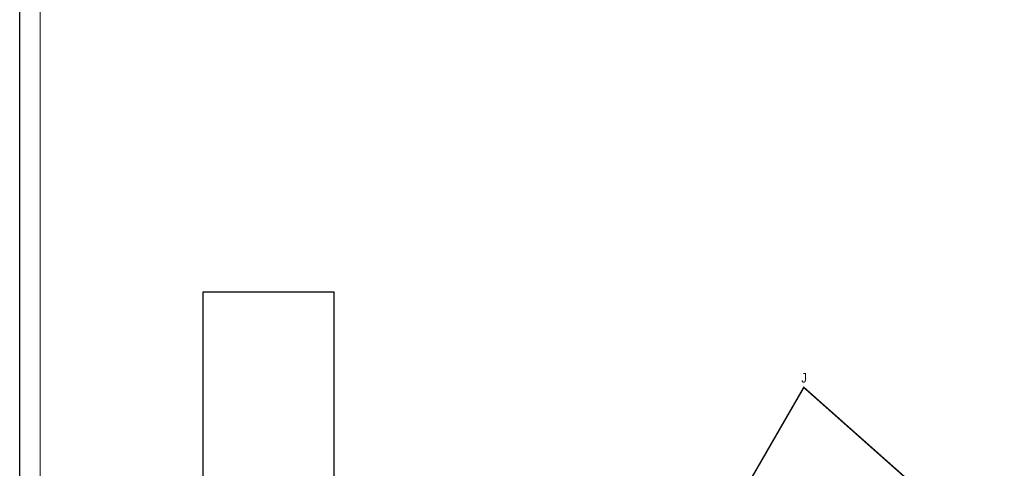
# Model space of a CAD drawing. Header units: millimetres. Extents: x 6567289036 to 6568990308, y 5976640423 to 5977332400.
# Tile 79 of 216: x 6567921000 to 6568112958, y 5977017132 to 5977104654. Entities that reach past the tile are written whole.
import ezdxf

# ---------------------------------------------------------------- set-up
doc = ezdxf.new("R2010")
doc.units = ezdxf.units.MM
for name, pattern in [('ACAD_ISO04W100', [30, 24, -3, 0, -3]), ('ACAD_ISO10W100', [18, 12, -3, 0, -3]), ('HIDDEN2', [4.7625, 3.175, -1.5875])]:
    doc.linetypes.add(name, pattern=pattern)
doc.layers.add('0_PODKŁADANKI', color=7, linetype='Continuous')
for name, color, linetype, lineweight in [('_ZAKRES_OPRACOWANIA', 182, 'HIDDEN2', 50), ('PZT_Budynek Cz. Naziemna', 250, 'Continuous', 0), ('PZT_Granica Działki', 1, 'ACAD_ISO04W100', 40)]:
    doc.layers.add(name, color=color, linetype=linetype, lineweight=lineweight)
doc.styles.add('Arial', font='arial.ttf', dxfattribs={"height": 324.565868})
picture_1 = doc.add_image_def('image1.png', size_in_pixel=(597, 948))
picture_2 = doc.add_image_def('image2.jpg', size_in_pixel=(6997, 9782))

# ---------------------------------------------------------------- blocks, each defined once
blk = doc.blocks.new('A$C610A10FE')
at = {"layer": '0_PODKŁADANKI', "color": 18, "linetype": 'Continuous', "lineweight": 18}
for p, q in [((-296.5, 0), (-296.5, 414.5)), ((-292.5, 32), (-292.5, 412))]:
    blk.add_line(p, q, dxfattribs=at)
blk = doc.blocks.new('A$C369333FC')
at = {"layer": 'PZT_Budynek Cz. Naziemna', "xscale": 1000, "yscale": 1000, "zscale": 1000}
blk.add_blockref('A$C610A10FE', (0, 0), dxfattribs=at)
blk = doc.blocks.new('A$C10C251DF')
blk.add_blockref('A$C369333FC', (0, 0))

msp = doc.modelspace()

# ---------------------------------------------------------------- linework, layer by layer
at = {"layer": '_ZAKRES_OPRACOWANIA', "linetype": 'ACAD_ISO10W100', "ltscale": 0.3, "const_width": 300}
msp.add_lwpolyline([(6568032239.999999, 5976852049.999994), (6568025329.99998, 5976856729.999994), (6568023636.608104, 5976858270.489439), (6568041829.99999, 5976885390.000004), (6568003479.99999, 5976910719.999994), (6568013629.589919, 5976928375.224607), (6568014495.843036, 5976929754.15974), (6568028338.514824, 5976953585.160838), (6568034799.999999, 5976965239.999994), (6568044391.524034, 5976981002.424018), (6568045959.99999, 5976984620.000004), (6568048339.99999, 5976988730.000004), (6568057050.562544, 5977004454.047427), (6568062589.99999, 5977013369.999994), (6568072720.000009, 5977030929.999994), (6568073869.99999, 5977032920.000013), (6568101809.99999, 5977008099.999994), (6568113540.000009, 5976997390.000004)], dxfattribs=at)

# ---------------------------------------------------------------- block references
at = {"layer": '0_PODKŁADANKI', "lineweight": 70, "xscale": 1000, "yscale": 1000, "zscale": 1000}
msp.add_blockref('A$C610A10FE', (6568217500, 5976718000), dxfattribs=at)
msp.add_blockref('A$C610A10FE', (6568217500, 5976718000), dxfattribs=at)
at = {"layer": '0_PODKŁADANKI', "linetype": 'Continuous', "lineweight": 70}
msp.add_blockref('A$C10C251DF', (6568217500, 5976718000), dxfattribs=at)

# ---------------------------------------------------------------- texts
at = {"layer": 'PZT_Granica Działki', "style": 'Arial', "width": 0.8}
msp.add_text('J', height=1872, dxfattribs=at).set_placement((6568073383.298836, 5977033841.370102))

# ---------------------------------------------------------------- pictures from other files: only their frames are drawn
at = {"color": 6, "lineweight": 30}
image = msp.add_image(picture_2, insert=(6567921000, 5976718000), size_in_units=(296500, 414515.220809), dxfattribs=at)
image.dxf.flags = 7
image = msp.add_image(picture_1, insert=(6567956774.999994, 5977011125.000001), size_in_units=(25450.000007, 40413.065337))
image.dxf.flags = 15

doc.saveas('drawing.dxf')
